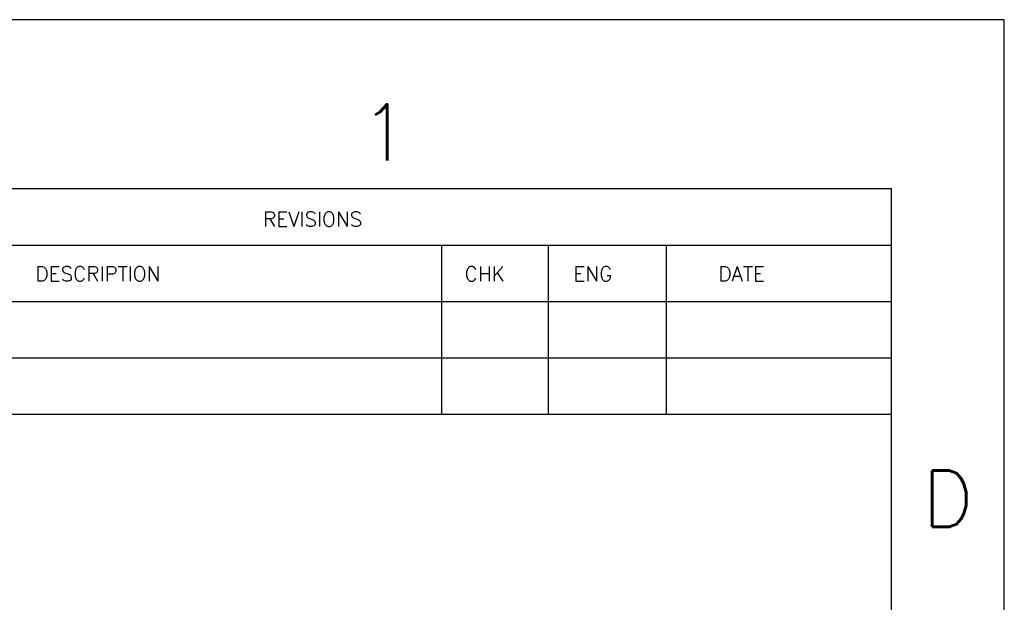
# Model space of a CAD drawing. Header units: inches. Extents: x 9801 to 15852, y -1049 to 3517.
# Tile 24 of 24: x 14605 to 15852, y 2780 to 3517. Entities that reach past the tile are written whole.
import ezdxf
from ezdxf.enums import TextEntityAlignment as Align

# ---------------------------------------------------------------- set-up
doc = ezdxf.new("R2010")
doc.units = ezdxf.units.IN
doc.header["$LTSCALE"] = 17
doc.header["$MEASUREMENT"] = 0
doc.layers.add('6文本', color=5, linetype='CONTINUOUS')
doc.layers.add('Title Block', color=7, linetype='CONTINUOUS')
doc.styles.add('Roman', font='romans')

msp = doc.modelspace()

# ---------------------------------------------------------------- linework, layer by layer
at = {"layer": 'Title Block'}
for p, q in [((15851.9, 3517.47), (9858.8, 3517.47)), ((15851.9, -1048.7), (15851.9, 3517.47)), ((14299.33, 3232.09), (15709.21, 3232.09)), ((15139.51, 3018.05), (15139.51, 3232.09)), ((15274.52, 3018.05), (15274.52, 3232.09)), ((15423.82, 3018.05), (15423.82, 3232.09)), ((14299.33, 3160.74), (15709.21, 3160.74)), ((14299.33, 3089.39), (15709.21, 3089.39)), ((14299.33, 3018.05), (15709.21, 3018.05))]:
    msp.add_line(p, q, dxfattribs=at)
at = {"layer": 'Title Block', "lineweight": 30}
for p, q in [((15709.21, 3303.43), (10001.49, 3303.43)), ((15709.21, -834.66), (15709.21, 3303.43))]:
    msp.add_line(p, q, dxfattribs=at)

# ---------------------------------------------------------------- texts
at = {"layer": '6文本', "style": 'Roman'}
for s, p in [('1', (15067.09, 3374.78)), ('D', (15780.56, 2911.03))]:
    msp.add_text(s, height=71.35, dxfattribs=at).set_placement(p, align=Align.MIDDLE_CENTER)
for s, height, p in [('REVISIONS', 18.55, (14913.04, 3255.63)), ('DESCRIPTION', 18.5501, (14624.77, 3186.51)), ('CHK', 18.55, (15168.36, 3186.51)), ('ENG', 18.55, (15306.14, 3186.51)), ('DATE', 18.55, (15489.84, 3186.51))]:
    msp.add_text(s, height=height, dxfattribs=at).set_placement(p)

doc.saveas('drawing.dxf')
